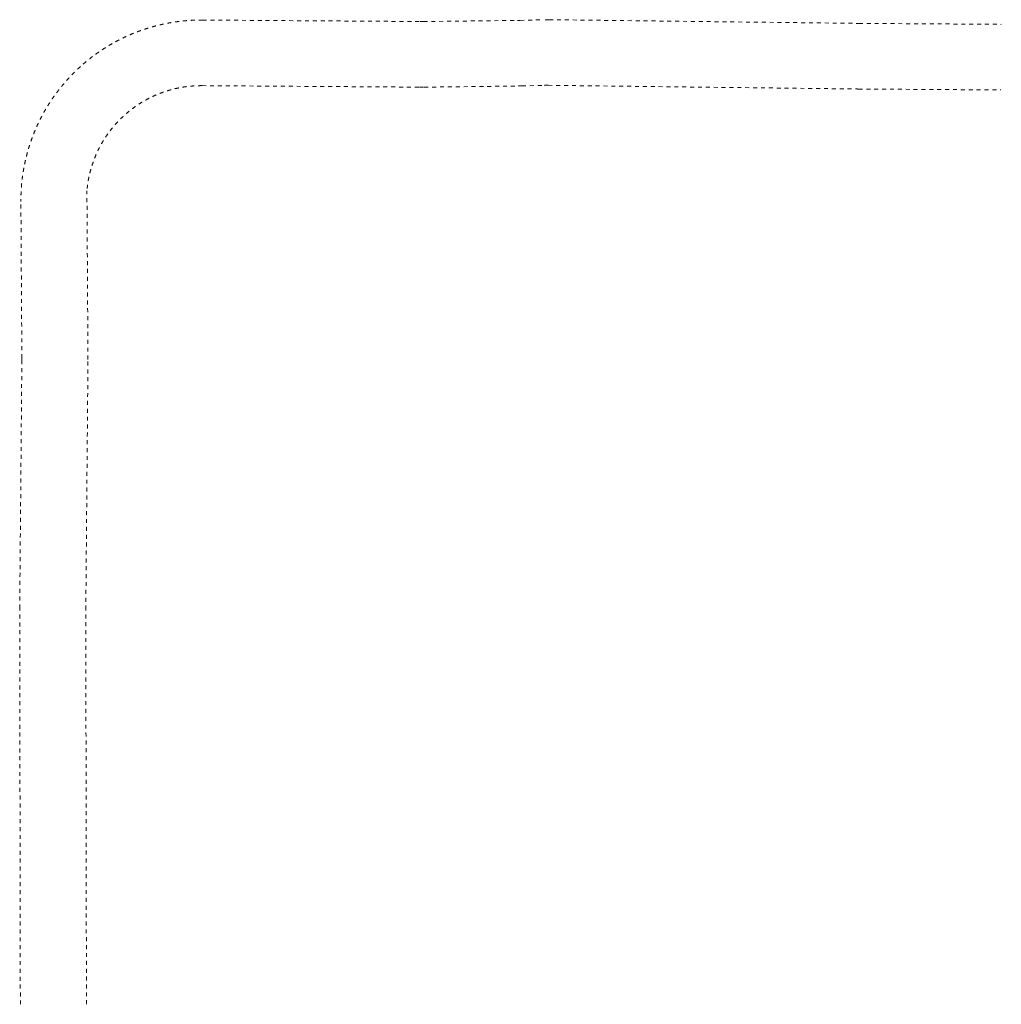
# Model space of a CAD drawing. Header units: millimetres. Extents: x 7523222 to 7678971, y 5352079 to 5786624.
# Tile 92 of 92: x 7574868 to 7634692, y 5708278 to 5768300. Entities that reach past the tile are written whole.
import ezdxf

# ---------------------------------------------------------------- set-up
doc = ezdxf.new("R2010")
doc.units = ezdxf.units.MM
doc.header["$MEASUREMENT"] = 0
doc.linetypes.add('Przerywana', pattern=[480, 240, -240])
doc.layers.add('Nowe_121-Z Dojscia i dojazdy_Nr_pióra__98', color=154, linetype='Continuous', lineweight=13)

msp = doc.modelspace()

# ---------------------------------------------------------------- linework, layer by layer
at = {"layer": 'Nowe_121-Z Dojscia i dojazdy_Nr_pióra__98', "color": 154, "linetype": 'Przerywana', "lineweight": 13}
for points in [[(7574941.61, 5757210.55, -0.41806176), (7586017.26, 5768278.75), (7599268.62, 5768187.35, 0.00476171), (7599478.13, 5768187.9), (7605214.22, 5768257.59, 0.00364101), (7605374.4, 5768260.71), (7606711.24, 5768296.43, -0.00965786), (7607136.14, 5768299.57), (7625958.11, 5768075.27, 0.00132646), (7626016.47, 5768074.72), (7634691.75, 5768017.37)], [(7578965.88, 5757863.93, -0.39190556), (7585989.67, 5764278.84), (7599241.03, 5764187.45, 0.00476171), (7599526.72, 5764188.2), (7605262.82, 5764257.89, 0.00364101), (7605481.24, 5764262.13), (7606818.08, 5764297.86, -0.00965786), (7607088.47, 5764299.86), (7625910.44, 5764075.55, 0.00132646), (7625990.03, 5764074.81), (7634665.31, 5764017.46)], [(7574908.41, 5708278.17), (7574868.47, 5732297.43, -0.00259983), (7574868.87, 5732411.82), (7575000.76, 5747507.84, 0.00374004), (7575000.97, 5747672.4), (7574941.61, 5757210.55)]]:
    msp.add_lwpolyline(points, format="xyb", dxfattribs=at)
msp.add_lwpolyline([(7578936.66, 5708284.87), (7578896.66, 5732340.38), (7579029.85, 5747585.06), (7578965.88, 5757863.93)], dxfattribs=at)

doc.saveas('drawing.dxf')
